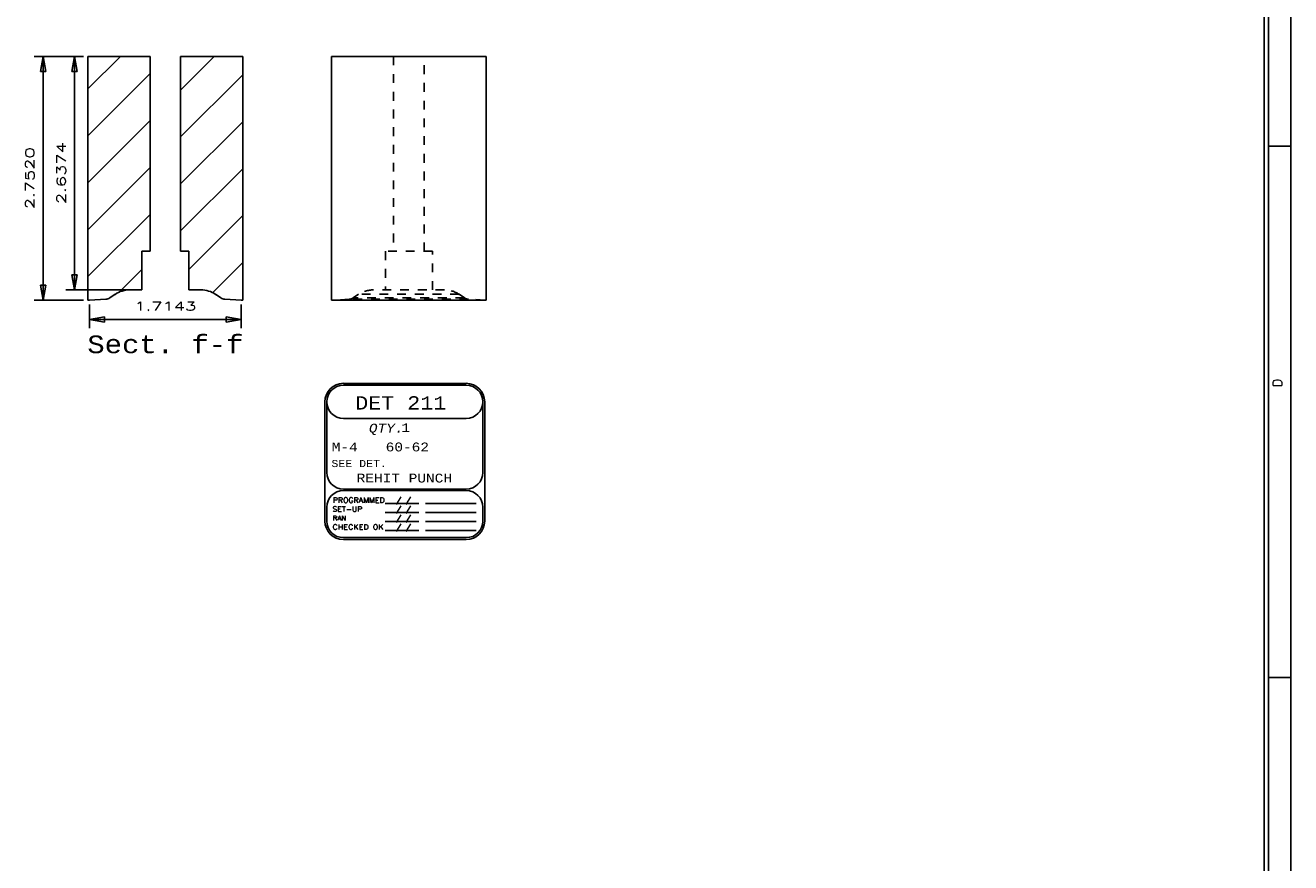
# Model space of a CAD drawing. Header units: inches. Extents: x 3 to 351, y 4 to 271.
# Tile 119 of 256: x 158 to 172, y 114 to 124. Entities that reach past the tile are written whole.
import ezdxf
from ezdxf.enums import TextEntityAlignment as Align

# ---------------------------------------------------------------- set-up
doc = ezdxf.new("R2010")
doc.units = ezdxf.units.IN
doc.header["$LTSCALE"] = 0.5
doc.header["$MEASUREMENT"] = 0
doc.linetypes.add('HIDDEN', pattern=[0.225, 0.15, -0.075])
for name, color, linetype in [('DST', 7, 'Continuous'), ('MFB', 7, 'Continuous'), ('PLOTVIEW1', 7, 'Continuous')]:
    doc.layers.add(name, color=color, linetype=linetype)
doc.styles.add('VERO0-Simplex', font='simplex_.ttf')
doc.styles.add('VERO10-Courier New', font='couri.ttf')
doc.styles.add('VERO2-Courier New', font='cour.ttf')
doc.styles.add('VERO3-RomanS', font='romans__.ttf')
doc.styles.add('VERO5-RomanD', font='romand__.ttf')

# ---------------------------------------------------------------- blocks, each defined once
blk = doc.blocks.new('ArrowheadClosed')
at = {"color": 0}
for p, q in [((0, 0), (-1, 0.176)), ((-1, 0.176), (-1, -0.176)), ((-1, -0.176), (0, 0))]:
    blk.add_line(p, q, dxfattribs=at)

msp = doc.modelspace()

# ---------------------------------------------------------------- linework, layer by layer
at = {"layer": 'DST', "color": 9, "linetype": 'Continuous'}
for p, q in [((163.217, 123.211), (161.467, 123.211)), ((161.467, 123.211), (161.467, 120.459)), ((163.217, 120.459), (163.217, 123.211)), ((163.217, 120.459), (161.467, 120.459))]:
    msp.add_line(p, q, dxfattribs=at)
at = {"layer": 'DST', "color": 254, "linetype": 'HIDDEN'}
for p, q in [((162.17, 123.211), (162.17, 121.011)), ((162.514, 121.011), (162.514, 123.211)), ((162.608, 121.011), (162.077, 121.011)), ((162.077, 121.011), (162.077, 120.574)), ((162.608, 120.574), (162.608, 121.011)), ((161.775, 120.524), (161.715, 120.484)), ((162.97, 120.484), (161.715, 120.484)), ((162.91, 120.524), (161.775, 120.524)), ((162.744, 120.574), (161.941, 120.574)), ((162.97, 120.484), (162.91, 120.524)), ((161.67, 120.469), (161.485, 120.459)), ((163.015, 120.469), (161.67, 120.469)), ((163.199, 120.459), (163.015, 120.469))]:
    msp.add_line(p, q, dxfattribs=at)
at = {"layer": 'DST', "color": 254, "linetype": 'HIDDEN', "extrusion": (0, 0, -1)}
for centre, start, end in [((-161.665, 120.559), 236.4213, 267), ((-163.02, 120.559), 273, 303.5787)]:
    msp.add_arc(centre, 0.09, start, end, dxfattribs=at)
at = {"layer": 'DST', "color": 254, "linetype": 'HIDDEN'}
for centre, start, end in [((161.941, 120.274), 90, 123.5787), ((162.744, 120.274), 56.4213, 90)]:
    msp.add_arc(centre, 0.3, start, end, dxfattribs=at)
at = {"layer": 'MFB', "color": 56, "linetype": 'Continuous'}
for p, q in [((158.667, 123.211), (158.112, 123.211)), ((158.212, 120.459), (158.212, 123.211)), ((158.667, 123.211), (158.467, 123.211)), ((158.567, 120.574), (158.567, 123.211)), ((159.277, 120.574), (158.467, 120.574)), ((158.667, 120.459), (158.112, 120.459)), ((158.735, 120.409), (158.735, 120.141)), ((160.449, 120.409), (160.449, 120.141)), ((158.735, 120.241), (160.449, 120.241))]:
    msp.add_line(p, q, dxfattribs=at)
at = {"layer": 'MFB', "color": 9, "linetype": 'Continuous'}
for p, q in [((159.084, 123.211), (158.717, 122.845)), ((158.717, 120.459), (158.717, 123.211)), ((158.717, 123.211), (159.42, 123.211)), ((159.42, 121.011), (159.42, 123.211)), ((160.144, 123.211), (159.764, 122.831)), ((159.764, 123.211), (159.764, 121.011)), ((159.764, 123.211), (160.467, 123.211)), ((160.467, 123.211), (160.467, 120.459)), ((159.42, 123.018), (158.717, 122.315)), ((160.467, 123.004), (159.764, 122.301)), ((159.42, 122.487), (158.717, 121.784)), ((160.467, 122.474), (159.764, 121.771)), ((159.42, 121.957), (158.717, 121.254)), ((160.467, 121.943), (159.764, 121.24)), ((159.42, 121.427), (158.717, 120.724)), ((160.467, 121.413), (159.858, 120.804)), ((159.327, 120.574), (159.327, 121.011)), ((159.327, 121.011), (159.42, 121.011)), ((159.764, 121.011), (159.858, 121.011)), ((159.858, 121.011), (159.858, 120.574)), ((159.327, 120.803), (159.075, 120.551)), ((160.467, 120.883), (160.127, 120.543)), ((159.025, 120.524), (158.965, 120.484)), ((159.327, 120.574), (159.191, 120.574)), ((159.994, 120.574), (159.858, 120.574)), ((160.22, 120.484), (160.16, 120.524)), ((158.735, 120.459), (158.717, 120.459)), ((158.92, 120.469), (158.735, 120.459)), ((160.449, 120.459), (160.265, 120.469)), ((160.467, 120.459), (160.449, 120.459))]:
    msp.add_line(p, q, dxfattribs=at)
at = {"layer": 'MFB', "color": 9, "linetype": 'Continuous', "extrusion": (0, 0, -1)}
for centre, start, end in [((-158.915, 120.559), 236.4213, 267), ((-160.27, 120.559), 273, 303.5787)]:
    msp.add_arc(centre, 0.09, start, end, dxfattribs=at)
at = {"layer": 'MFB', "color": 9, "linetype": 'Continuous'}
for centre, start, end in [((159.191, 120.274), 90, 123.5787), ((159.994, 120.274), 56.4213, 90)]:
    msp.add_arc(centre, 0.3, start, end, dxfattribs=at)
at = {"layer": 'PLOTVIEW1', "color": 97, "linetype": 'Continuous'}
for p, q in [((172.002, 105.198), (172.002, 139.198)), ((172.052, 105.198), (172.052, 139.198)), ((172.302, 105.198), (172.302, 139.198)), ((172.302, 122.198), (172.052, 122.198)), ((172.302, 116.198), (172.052, 116.198))]:
    msp.add_line(p, q, dxfattribs=at)
at = {"layer": 'PLOTVIEW1', "color": 7, "linetype": 'Continuous'}
for p, q in [((162.99, 119.518), (161.603, 119.518)), ((162.99, 119.497), (161.603, 119.497)), ((161.394, 119.31), (161.394, 117.964)), ((161.415, 119.31), (161.415, 118.513)), ((163.178, 118.513), (163.178, 119.31)), ((163.199, 117.964), (163.199, 119.31)), ((161.603, 119.122), (162.99, 119.122)), ((161.603, 118.325), (162.99, 118.325)), ((162.99, 118.307), (161.603, 118.307)), ((161.415, 118.119), (161.415, 117.964)), ((162.074, 118.16), (162.456, 118.16)), ((162.074, 118.059), (162.456, 118.059)), ((162.531, 118.16), (163.102, 118.16)), ((162.531, 118.059), (163.102, 118.059)), ((163.178, 117.964), (163.178, 118.119)), ((162.074, 117.958), (162.456, 117.958)), ((162.531, 117.958), (163.102, 117.958)), ((161.603, 117.777), (162.99, 117.777)), ((162.074, 117.856), (162.456, 117.856)), ((162.531, 117.856), (163.102, 117.856)), ((161.603, 117.756), (162.99, 117.756))]:
    msp.add_line(p, q, dxfattribs=at)
for centre, radius, start, end in [((161.603, 119.31), 0.209, 90, 180), ((161.603, 119.31), 0.188, 90, 180), ((161.603, 119.31), 0.188, 90, 270), ((162.99, 119.31), 0.209, 0, 90), ((162.99, 119.31), 0.188, 0, 90), ((162.99, 119.31), 0.188, 270, 90), ((161.603, 118.513), 0.188, 180, 270), ((162.99, 118.513), 0.188, 270, 0), ((161.603, 118.119), 0.188, 90, 180), ((162.99, 118.119), 0.188, 0, 90), ((161.603, 117.964), 0.209, 180, 270), ((161.603, 117.964), 0.188, 180, 270), ((162.99, 117.964), 0.188, 270, 0), ((162.99, 117.964), 0.209, 270, 0)]:
    msp.add_arc(centre, radius, start, end, dxfattribs=at)

# ---------------------------------------------------------------- block references
at = {"layer": 'MFB', "color": 56, "linetype": 'Continuous', "xscale": 0.170138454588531, "yscale": 0.170138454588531, "zscale": 0.170138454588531, "rotation": 90}
for p in [(158.212, 123.211), (158.567, 123.211)]:
    msp.add_blockref('ArrowheadClosed', p, dxfattribs=at)
at = {"layer": 'MFB', "color": 56, "linetype": 'Continuous', "extrusion": (0, 0, -1), "xscale": 0.170138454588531, "yscale": 0.170138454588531, "zscale": 0.170138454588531, "rotation": 270}
for p in [(-158.212, 120.459), (-158.567, 120.574)]:
    msp.add_blockref('ArrowheadClosed', p, dxfattribs=at)
at = {"layer": 'MFB', "color": 56, "linetype": 'Continuous', "extrusion": (0, 0, -1), "xscale": 0.170138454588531, "yscale": 0.170138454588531, "zscale": 0.170138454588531}
msp.add_blockref('ArrowheadClosed', (-158.735, 120.241), dxfattribs=at)
at = {"layer": 'MFB', "color": 56, "linetype": 'Continuous', "xscale": 0.170138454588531, "yscale": 0.170138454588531, "zscale": 0.170138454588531}
msp.add_blockref('ArrowheadClosed', (160.449, 120.241), dxfattribs=at)

# ---------------------------------------------------------------- texts
at = {"layer": 'MFB', "color": 7, "linetype": 'Continuous', "style": 'VERO0-Simplex', "width": 1.358929}
for s, p, p2 in [('2.6374', (158.467, 121.543), (158.467, 122.243)), ('2.7520', (158.112, 121.485), (158.112, 122.185))]:
    msp.add_text(s, height=0.1, rotation=90, dxfattribs=at).set_placement(p, p2, align=Align.FIT)
at = {"layer": 'MFB', "color": 7, "linetype": 'Continuous'}
for s, height, style, width, p, p2 in [('1.7143', 0.1, 'VERO0-Simplex', 1.465878, (159.242, 120.341), (159.942, 120.341)), ('Sect. f-f', 0.2, 'VERO2-Courier New', 0.932229, (158.711, 119.859), (160.474, 119.859))]:
    msp.add_text(s, height=height, dxfattribs=dict(at, style=style, width=width)).set_placement(p, p2, align=Align.FIT)
at = {"layer": 'PLOTVIEW1', "color": 56, "linetype": 'Continuous', "style": 'VERO5-RomanD', "width": 1.001727}
msp.add_text('D', height=0.1, rotation=90, dxfattribs=at).set_placement((172.202, 119.476), (172.202, 119.574), align=Align.FIT)
at = {"layer": 'PLOTVIEW1', "color": 7, "linetype": 'Continuous'}
for s, height, style, width, p, p2 in [('DET 211', 0.15, 'VERO2-Courier New', 0.932229, (161.737, 119.223), (162.765, 119.223)), ('QTY.', 0.1, 'VERO10-Courier New', 0.932229, (161.891, 118.963), (162.282, 118.963)), ('1', 0.1, 'VERO2-Courier New', 0.932229, (162.258, 118.968), (162.356, 118.968)), ('M-4', 0.1, 'VERO2-Courier New', 0.932229, (161.472, 118.75), (161.765, 118.75)), ('60-62', 0.1, 'VERO2-Courier New', 0.932229, (162.081, 118.75), (162.57, 118.75)), ('SEE DET.', 0.08, 'VERO2-Courier New', 0.932229, (161.468, 118.573), (162.095, 118.573)), ('REHIT PUNCH', 0.1, 'VERO2-Courier New', 0.932229, (161.753, 118.399), (162.83, 118.399)), ('PROGRAMMED', 0.0575, 'VERO3-RomanS', 0.998853, (161.483, 118.171), (162.069, 118.171)), ('/ /', 0.0563, 'VERO3-RomanS', 0.998835, (162.192, 118.169), (162.368, 118.169)), ('SET-UP', 0.0565, 'VERO3-RomanS', 0.999446, (161.48, 118.07), (161.817, 118.07)), ('/ /', 0.0563, 'VERO3-RomanS', 0.998835, (162.192, 118.068), (162.368, 118.068)), ('CHECKED OK', 0.0548, 'VERO3-RomanS', 0.99943, (161.48, 117.869), (162.057, 117.869)), ('RAN', 0.0516, 'VERO3-RomanS', 0.998942, (161.483, 117.971), (161.634, 117.971)), ('/ /', 0.0563, 'VERO3-RomanS', 0.998835, (162.192, 117.967), (162.368, 117.967)), ('/ /', 0.0563, 'VERO3-RomanS', 0.998835, (162.192, 117.866), (162.368, 117.866))]:
    msp.add_text(s, height=height, dxfattribs=dict(at, style=style, width=width)).set_placement(p, p2, align=Align.FIT)

doc.saveas('drawing.dxf')
